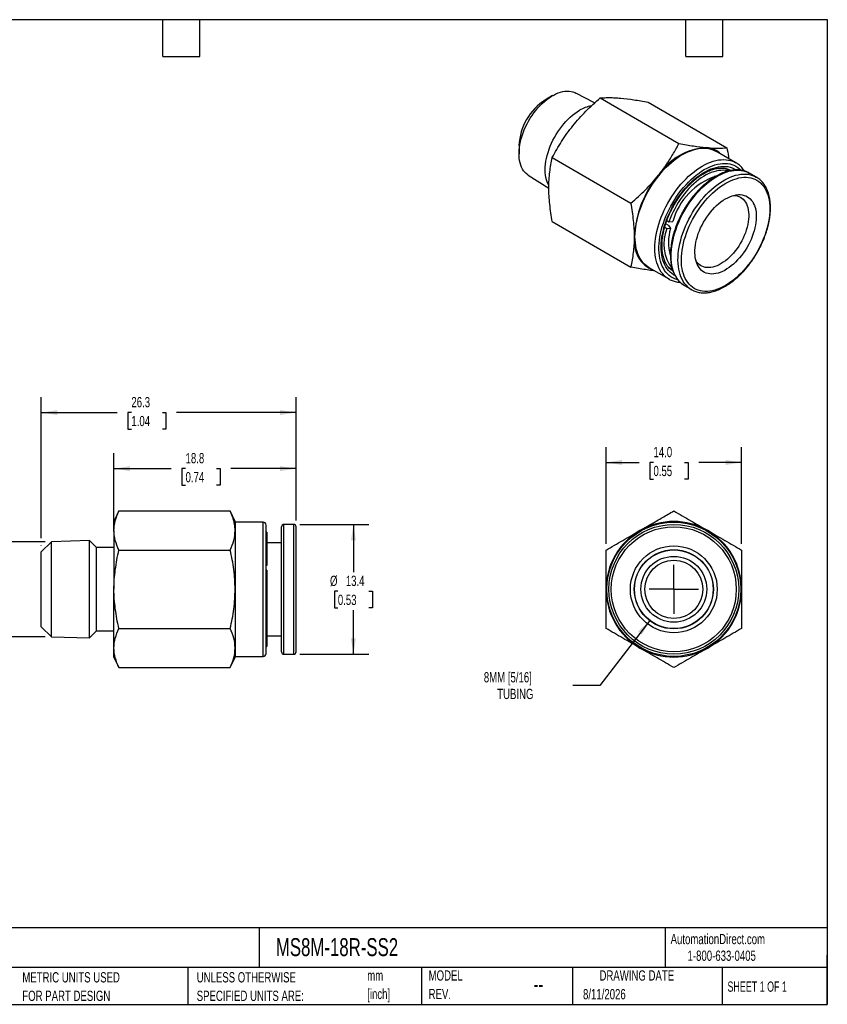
# Model space of a CAD drawing. Header units: millimetres. Extents: x 3 to 137, y 3 to 105.
# Tile 2 of 2: x 53 to 137, y 3 to 105. Entities that reach past the tile are written whole.
import ezdxf

# ---------------------------------------------------------------- set-up
doc = ezdxf.new("R2010")
doc.units = ezdxf.units.MM
doc.header["$LTSCALE"] = 0.5
doc.linetypes.add('SLD-Center', pattern=[19.05, 15.24, -1.27, 1.27, -1.27])
doc.linetypes.add('SLD-Solid', pattern=[0])
doc.layers.add('CENTER', color=40, linetype='SLD-Center')
doc.layers.add('DIMENSIONS', color=140, linetype='SLD-Solid', lineweight=25)
doc.layers.add('TEXT', color=140, linetype='SLD-Solid', lineweight=25)
doc.styles.add('SLDTEXTSTYLE0', font='TXT', dxfattribs={"width": 0.7})
doc.styles.add('SLDTEXTSTYLE1', font='TXT', dxfattribs={"width": 0.65})
doc.dimstyles.new('SLDDIMSTYLE0', dxfattribs={"dimtxt": 1.079004, "dimasz": 1.651, "dimexe": 0, "dimexo": 0.0625, "dimgap": 0.269751, "dimtad": 0, "dimtih": 1, "dimtoh": 1, "dimdec": 1, "dimrnd": 1e-09, "dimzin": 12, "dimdsep": 46, "dimtxsty": 'SLDTEXTSTYLE0', "dimsah": 1, "dimcen": 0.09, "dimadec": 0, "dimazin": 3, "dimtfac": 1, "dimtdec": 1, "dimtofl": 0, "dimtmove": 0, "dimatfit": 3, "dimfxl": 0, "dimfrac": 2, "dimtolj": 1, "dimtzin": 12, "dimarcsym": 0})
doc.dimstyles.new('SLDDIMSTYLE1', dxfattribs={"dimtxt": 1.079004, "dimasz": 1.651, "dimexe": 0, "dimexo": 0.0625, "dimgap": 0.269751, "dimtad": 0, "dimtih": 1, "dimtoh": 1, "dimdec": 1, "dimrnd": 1e-09, "dimzin": 4, "dimdsep": 46, "dimtxsty": 'SLDTEXTSTYLE0', "dimsah": 1, "dimcen": 0.09, "dimadec": 0, "dimazin": 1, "dimtfac": 1, "dimtdec": 1, "dimtofl": 0, "dimtmove": 0, "dimatfit": 3, "dimfxl": 0, "dimfrac": 2, "dimtolj": 1, "dimtzin": 12, "dimarcsym": 0})
doc.dimstyles.new('SLDDIMSTYLE2', dxfattribs={"dimtxt": 1.079004, "dimasz": 1.651, "dimexe": 0, "dimexo": 0.0625, "dimgap": 0.269751, "dimtad": 0, "dimtih": 1, "dimtoh": 1, "dimdec": 1, "dimrnd": 1e-09, "dimzin": 12, "dimdsep": 46, "dimtxsty": 'SLDTEXTSTYLE0', "dimsah": 1, "dimcen": 0, "dimadec": 0, "dimazin": 3, "dimtfac": 1, "dimtdec": 1, "dimtofl": 0, "dimtmove": 0, "dimatfit": 3, "dimfxl": 0, "dimfrac": 2, "dimtolj": 1, "dimtzin": 12, "dimarcsym": 0})

# ---------------------------------------------------------------- blocks, each defined once
blk = doc.blocks.new('SW_NOTE_0')
at = {"layer": 'TEXT', "color": 0, "char_height": 1.058, "attachment_point": 1, "style": 'SLDTEXTSTYLE0'}
for s, insert in [('mm', (0, 1.36)), ('[inch]', (0, -0.55))]:
    blk.add_mtext(s, dxfattribs=dict(at, insert=insert))
blk = doc.blocks.new('SW_NOTE_0_1')
at = {"layer": 'TEXT', "color": 0, "char_height": 1.0583, "attachment_point": 1, "style": 'SLDTEXTSTYLE0'}
for s, insert in [('UNLESS OTHERWISE', (0, 1.36)), ('SPECIFIED UNITS ARE:', (0, -0.55))]:
    blk.add_mtext(s, dxfattribs=dict(at, insert=insert))
blk = doc.blocks.new('SW_NOTE_0_5')
at = {"layer": 'TEXT', "color": 0, "char_height": 1.0583, "attachment_point": 1, "style": 'SLDTEXTSTYLE0'}
for s, insert in [('METRIC UNITS USED', (0, 1.36)), ('FOR PART DESIGN', (0, -0.55))]:
    blk.add_mtext(s, dxfattribs=dict(at, insert=insert))
blk = doc.blocks.new('SW_NOTE_0_6')
at = {"layer": 'TEXT', "color": 0, "char_height": 1.058, "attachment_point": 1, "style": 'SLDTEXTSTYLE0'}
for s, insert in [('MODEL', (0, 1.36)), ('REV.', (0, -0.55))]:
    blk.add_mtext(s, dxfattribs=dict(at, insert=insert))
blk = doc.blocks.new('_D')
at = {"layer": 'DIMENSIONS'}
for p, q in [((55.79, 50.89), (48.81, 50.89)), ((50.39, 50.89), (50.39, 47.51)), ((50.39, 41.11), (50.39, 44.08)), ((55.79, 41.11), (48.81, 41.11))]:
    blk.add_line(p, q, dxfattribs=at)
for points in [[(50.39, 50.89), (50.14, 49.24), (50.65, 49.24)], [(50.39, 41.11), (50.65, 42.76), (50.14, 42.76)]]:
    blk.add_solid(points, dxfattribs=at)
at = {"layer": 'DIMENSIONS', "char_height": 1.058, "attachment_point": 1, "style": 'SLDTEXTSTYLE0'}
for s, insert in [('R1/8', (48.68, 47.16)), ('THREAD', (47.46, 45.44))]:
    blk.add_mtext(s, dxfattribs=dict(at, insert=insert))
blk = doc.blocks.new('_D_1')
at = {"layer": 'DIMENSIONS'}
for p, q in [((62.89, 52.7), (62.89, 60.04)), ((81.69, 53.09), (81.69, 60.04)), ((62.89, 58.45), (68.81, 58.45)), ((70.28, 58.45), (69.91, 58.45)), ((69.91, 58.45), (69.91, 56.74)), ((73.48, 58.45), (73.84, 58.45)), ((73.84, 58.45), (73.84, 56.74)), ((81.69, 58.45), (74.94, 58.45)), ((69.91, 56.74), (70.28, 56.74)), ((73.84, 56.74), (73.48, 56.74))]:
    blk.add_line(p, q, dxfattribs=at)
for points in [[(62.89, 58.45), (64.54, 58.2), (64.54, 58.7)], [(81.69, 58.45), (80.04, 58.7), (80.04, 58.2)]]:
    blk.add_solid(points, dxfattribs=at)
at = {"layer": 'DIMENSIONS', "char_height": 1.058, "attachment_point": 1, "style": 'SLDTEXTSTYLE0'}
for s, insert in [('18.8', (70.28, 60.06)), ('0.74', (70.28, 58.1))]:
    blk.add_mtext(s, dxfattribs=dict(at, insert=insert))
blk = doc.blocks.new('_D_2')
at = {"layer": 'DIMENSIONS'}
for p, q in [((55.39, 51.27), (55.39, 65.82)), ((81.69, 53.09), (81.69, 65.82)), ((55.39, 64.24), (63.22, 64.24)), ((64.69, 64.24), (64.32, 64.24)), ((64.32, 64.24), (64.32, 62.52)), ((67.89, 64.24), (68.26, 64.24)), ((68.26, 64.24), (68.26, 62.52)), ((81.69, 64.24), (69.36, 64.24)), ((64.32, 62.52), (64.69, 62.52)), ((68.26, 62.52), (67.89, 62.52)), ((55.39, 50.5), (55.39, 50.51))]:
    blk.add_line(p, q, dxfattribs=at)
for points in [[(55.39, 64.24), (57.04, 63.98), (57.04, 64.49)], [(81.69, 64.24), (80.04, 64.49), (80.04, 63.98)]]:
    blk.add_solid(points, dxfattribs=at)
at = {"layer": 'DIMENSIONS', "char_height": 1.058, "attachment_point": 1, "style": 'SLDTEXTSTYLE0'}
for s, insert in [('26.3', (64.69, 65.84)), ('1.04', (64.69, 63.89))]:
    blk.add_mtext(s, dxfattribs=dict(at, insert=insert))
blk = doc.blocks.new('_D_3')
at = {"layer": 'DIMENSIONS'}
for p, q in [((82.08, 52.7), (89.19, 52.7)), ((87.61, 52.7), (87.61, 47.75)), ((86, 45.79), (85.64, 45.79)), ((85.64, 45.79), (85.64, 44.08)), ((89.21, 45.79), (89.57, 45.79)), ((89.57, 45.79), (89.57, 44.08)), ((85.64, 44.08), (86, 44.08)), ((87.61, 39.3), (87.61, 43.84)), ((89.57, 44.08), (89.21, 44.08)), ((82.08, 39.3), (89.19, 39.3))]:
    blk.add_line(p, q, dxfattribs=at)
for points in [[(87.61, 52.7), (87.35, 51.05), (87.86, 51.05)], [(87.61, 39.3), (87.86, 40.95), (87.35, 40.95)]]:
    blk.add_solid(points, dxfattribs=at)
at = {"layer": 'DIMENSIONS', "char_height": 1.058, "attachment_point": 1, "style": 'SLDTEXTSTYLE0'}
for s, insert in [('%%c', (85.19, 47.4)), ('13.4', (86.82, 47.4)), ('0.53', (86, 45.44))]:
    blk.add_mtext(s, dxfattribs=dict(at, insert=insert))
blk = doc.blocks.new('_D_4')
at = {"layer": 'DIMENSIONS'}
for p, q in [((113.68, 50.68), (113.68, 60.67)), ((127.68, 50.68), (127.68, 60.67)), ((113.68, 59.09), (117.12, 59.09)), ((118.58, 59.09), (118.22, 59.09)), ((118.22, 59.09), (118.22, 57.37)), ((121.79, 59.09), (122.15, 59.09)), ((122.15, 59.09), (122.15, 57.37)), ((127.68, 59.09), (123.25, 59.09)), ((118.22, 57.37), (118.58, 57.37)), ((122.15, 57.37), (121.79, 57.37))]:
    blk.add_line(p, q, dxfattribs=at)
for points in [[(113.68, 59.09), (115.33, 58.83), (115.33, 59.34)], [(127.68, 59.09), (126.03, 59.34), (126.03, 58.83)]]:
    blk.add_solid(points, dxfattribs=at)
at = {"layer": 'DIMENSIONS', "char_height": 1.058, "attachment_point": 1, "style": 'SLDTEXTSTYLE0'}
for s, insert in [('14.0', (118.58, 60.69)), ('0.55', (118.58, 58.74))]:
    blk.add_mtext(s, dxfattribs=dict(at, insert=insert))
blk = doc.blocks.new('_D_5')
at = {"layer": 'DIMENSIONS'}
for p, q in [((118.2, 42.78), (113.03, 36.08)), ((113.03, 36.08), (110.25, 36.08))]:
    blk.add_line(p, q, dxfattribs=at)
blk.add_solid([(118.2, 42.78), (116.99, 41.63), (117.39, 41.32)], dxfattribs=at)
at = {"layer": 'DIMENSIONS', "char_height": 1.058, "attachment_point": 1, "style": 'SLDTEXTSTYLE0'}
for s, insert in [('8MM [5/16]', (101.07, 37.45)), ('TUBING', (102.45, 35.73))]:
    blk.add_mtext(s, dxfattribs=dict(at, insert=insert))
blk = doc.blocks.new('SW_CENTERMARKSYMBOL_0')
at = {"layer": 'CENTER', "color": 0}
for q in [(0, 2.54), (-2.54, 0), (0, -2.54), (2.54, 0)]:
    blk.add_line((0, 0), q, dxfattribs=at)

msp = doc.modelspace()

# ---------------------------------------------------------------- linework, layer by layer
for p, q in [((108.16, 96.94), (107.43, 96.51)), ((112.5, 96.18), (110.55, 97.21)), ((113.09, 96.7), (121.21, 92.01)), ((118.04, 96.25), (126.16, 91.56)), ((104.7, 91.79), (104.7, 90.94)), ((108.14, 90.54), (116.26, 85.85)), ((127.08, 90.01), (125.03, 91.2)), ((126.44, 89.19), (126.02, 89.43)), ((105.66, 88.74), (107.78, 87.4)), ((124.96, 88.59), (124.86, 88.6)), ((128.47, 88.95), (128.49, 88.94)), ((129.2, 88.53), (128.49, 88.94)), ((129.18, 88.54), (129.2, 88.53)), ((108.14, 83.94), (116.26, 79.25)), ((119.95, 83.2), (119.74, 83.33)), ((120.08, 83.58), (119.85, 83.72)), ((119.97, 84.05), (120.18, 83.93)), ((120.18, 83.93), (120.57, 83.96)), ((120.34, 83.23), (119.95, 83.2)), ((120.27, 80.65), (120.33, 80.56)), ((118.11, 79.2), (120.16, 78.02)), ((120.13, 79.23), (120.55, 78.99)), ((120.16, 78.02), (120.13, 78.03)), ((121.79, 77.34), (121.77, 77.34)), ((121.79, 77.34), (122.5, 76.93)), ((122.5, 76.93), (122.48, 76.94)), ((63.4, 54.09), (62.89, 53)), ((63.4, 54.08), (74.89, 54.08)), ((75.39, 53), (74.89, 54.09)), ((62.89, 52.06), (62.89, 53)), ((75.39, 53), (75.39, 52.06)), ((78.29, 52.93), (75.39, 52.93)), ((78.29, 39.08), (78.29, 52.93)), ((62.89, 52.06), (62.89, 46)), ((75.39, 52.06), (75.39, 46)), ((78.59, 39.38), (78.59, 52.63)), ((78.66, 51.89), (78.59, 51.89)), ((78.66, 51.89), (78.66, 48.7)), ((80.19, 42.35), (80.19, 52.45)), ((81.44, 52.7), (80.44, 52.7)), ((80.44, 42.21), (80.44, 52.7)), ((81.44, 42.21), (81.44, 52.7)), ((81.69, 42.35), (81.69, 52.45)), ((56.43, 50.89), (55.39, 49.86)), ((60.38, 51.02), (56.43, 50.89)), ((56.43, 41.11), (56.43, 50.89)), ((61.09, 50.3), (60.38, 51.02)), ((60.38, 40.98), (60.38, 51.02)), ((55.39, 42.14), (55.39, 49.86)), ((62.89, 50.3), (61.09, 50.3)), ((61.09, 41.7), (61.09, 50.3)), ((63.4, 50.04), (74.89, 50.04)), ((80.19, 50.79), (78.66, 50.79)), ((78.59, 48.7), (78.66, 48.7)), ((78.66, 48.46), (78.59, 48.44)), ((78.66, 47.97), (78.59, 47.97)), ((78.66, 48.7), (78.66, 48.46)), ((78.66, 47.97), (78.66, 40.11)), ((62.89, 39.94), (62.89, 46)), ((75.39, 46), (75.39, 39.94)), ((55.39, 42.14), (56.43, 41.11)), ((60.38, 40.98), (61.09, 41.7)), ((61.09, 41.7), (62.89, 41.7)), ((63.4, 41.96), (74.89, 41.96)), ((80.19, 39.55), (80.19, 42.35)), ((80.44, 39.3), (80.44, 42.21)), ((81.44, 39.3), (81.44, 42.21)), ((81.69, 39.55), (81.69, 42.35)), ((56.43, 41.11), (60.38, 40.98)), ((78.66, 41.21), (80.19, 41.21)), ((62.89, 39), (62.89, 39.94)), ((75.39, 39.94), (75.39, 39)), ((78.59, 40.11), (78.66, 40.11)), ((62.89, 39), (63.4, 37.92)), ((74.89, 37.92), (75.39, 39)), ((75.39, 39.08), (78.29, 39.08)), ((80.44, 39.3), (81.44, 39.3)), ((63.4, 37.92), (74.89, 37.92))]:
    msp.add_line(p, q)
at = {"flags": 128}
for points in [[(105.66, 88.74), (105.61, 88.77), (105.45, 88.89), (105.31, 89.03), (105.18, 89.19), (105.07, 89.36), (104.97, 89.56), (104.88, 89.76), (104.81, 89.99), (104.76, 90.23), (104.72, 90.48), (104.7, 90.74), (104.7, 91.01), (104.71, 91.3), (104.74, 91.59), (104.78, 91.88), (104.85, 92.19), (104.92, 92.49), (105.01, 92.8), (105.12, 93.11), (105.24, 93.41), (105.38, 93.72), (105.53, 94.02), (105.69, 94.32), (105.86, 94.61), (106.05, 94.89), (106.24, 95.16), (106.44, 95.42), (106.66, 95.67), (106.87, 95.91), (107.1, 96.13), (107.33, 96.34), (107.56, 96.53), (107.8, 96.71), (108.04, 96.87), (108.28, 97), (108.51, 97.12), (108.75, 97.22), (108.98, 97.3), (109.21, 97.36), (109.44, 97.39), (109.66, 97.41), (109.87, 97.4), (110.07, 97.37), (110.27, 97.33), (110.45, 97.26), (110.55, 97.21)], [(107.78, 87.66), (107.7, 87.82), (107.61, 88.03), (107.53, 88.25), (107.48, 88.49), (107.44, 88.74), (107.41, 89.01), (107.4, 89.28), (107.41, 89.57), (107.44, 89.86), (107.48, 90.16), (107.53, 90.46), (107.61, 90.77), (107.7, 91.08), (107.8, 91.4), (107.92, 91.71), (108.05, 92.02), (108.2, 92.33), (108.36, 92.63), (108.53, 92.93), (108.71, 93.21), (108.9, 93.49), (109.11, 93.76), (109.32, 94.02), (109.54, 94.27), (109.76, 94.5), (109.99, 94.72), (110.23, 94.92), (110.47, 95.11), (110.71, 95.28), (110.95, 95.43)], [(118.11, 79.2), (118.01, 79.26), (117.82, 79.4), (117.64, 79.56), (117.48, 79.73), (117.33, 79.92), (117.19, 80.14), (117.07, 80.36), (116.97, 80.61), (116.88, 80.87), (116.8, 81.14), (116.75, 81.43), (116.71, 81.74), (116.68, 82.05), (116.67, 82.37), (116.68, 82.71), (116.71, 83.05), (116.75, 83.4), (116.8, 83.75), (116.88, 84.11), (116.97, 84.48), (117.07, 84.84), (117.19, 85.21), (117.33, 85.58), (117.48, 85.94), (117.64, 86.31), (117.82, 86.67), (118.01, 87.02), (118.21, 87.37), (118.42, 87.71), (118.64, 88.05), (118.88, 88.37), (119.12, 88.68), (119.37, 88.98), (119.63, 89.27), (119.89, 89.55), (120.16, 89.81), (120.44, 90.05), (120.72, 90.28), (121, 90.49), (121.28, 90.68), (121.57, 90.85), (121.85, 91.01), (122.14, 91.14), (122.42, 91.26), (122.7, 91.35), (122.97, 91.43), (123.24, 91.48), (123.51, 91.51), (123.77, 91.52), (124.02, 91.51), (124.26, 91.48), (124.49, 91.42), (124.72, 91.35), (124.93, 91.25), (125.03, 91.2)], [(120.13, 78.03), (120.06, 78.08), (119.87, 78.22), (119.69, 78.37), (119.53, 78.55), (119.38, 78.74), (119.24, 78.95), (119.12, 79.18), (119.02, 79.43), (118.93, 79.69), (118.85, 79.96), (118.8, 80.25), (118.76, 80.55), (118.73, 80.86), (118.72, 81.19), (118.73, 81.52), (118.76, 81.86), (118.8, 82.21), (118.85, 82.57), (118.93, 82.93), (119.02, 83.29), (119.12, 83.66), (119.24, 84.03), (119.38, 84.39), (119.53, 84.76), (119.69, 85.12), (119.87, 85.48), (120.06, 85.84), (120.26, 86.19), (120.47, 86.53), (120.7, 86.86), (120.93, 87.19), (121.17, 87.5), (121.42, 87.8), (121.68, 88.09), (121.94, 88.36), (122.21, 88.62), (122.49, 88.87), (122.77, 89.09), (123.05, 89.3), (123.33, 89.5), (123.62, 89.67), (123.9, 89.82), (124.19, 89.96), (124.47, 90.07), (124.75, 90.17), (125.02, 90.24), (125.29, 90.3), (125.56, 90.33), (125.82, 90.34), (126.07, 90.33), (126.31, 90.29), (126.54, 90.24), (126.77, 90.16), (126.98, 90.07), (127.08, 90.01)], [(121.1, 77.92), (120.99, 77.95), (120.77, 78.03), (120.57, 78.13), (120.38, 78.25), (120.19, 78.38), (120.03, 78.54), (119.87, 78.72), (119.73, 78.91), (119.6, 79.12), (119.49, 79.35), (119.39, 79.6), (119.31, 79.86), (119.25, 80.13), (119.2, 80.42), (119.17, 80.72), (119.15, 81.03), (119.15, 81.35), (119.17, 81.68), (119.2, 82.02), (119.25, 82.36), (119.31, 82.71), (119.39, 83.06), (119.49, 83.42), (119.6, 83.78), (119.73, 84.14), (119.87, 84.49), (120.03, 84.85), (120.19, 85.2), (120.38, 85.55), (120.57, 85.89), (120.77, 86.23), (120.99, 86.55), (121.21, 86.87), (121.45, 87.18), (121.69, 87.47), (121.94, 87.75), (122.2, 88.02), (122.46, 88.28), (122.73, 88.52), (123, 88.74), (123.28, 88.94), (123.55, 89.13), (123.83, 89.3), (124.11, 89.45), (124.39, 89.58), (124.66, 89.7), (124.93, 89.79), (125.2, 89.86), (125.46, 89.91), (125.72, 89.93), (125.97, 89.94), (126.21, 89.93), (126.45, 89.89), (126.67, 89.83), (126.89, 89.76), (127.09, 89.66), (127.29, 89.54), (127.47, 89.4), (127.63, 89.25)], [(120.8, 78.37), (120.66, 78.45), (120.47, 78.57), (120.3, 78.72), (120.14, 78.88), (120, 79.06), (119.87, 79.26), (119.75, 79.48), (119.65, 79.71), (119.56, 79.96), (119.49, 80.22), (119.44, 80.5), (119.4, 80.79), (119.38, 81.09), (119.38, 81.4), (119.39, 81.72), (119.42, 82.05), (119.46, 82.38), (119.53, 82.73), (119.6, 83.07), (119.7, 83.42), (119.81, 83.77), (119.93, 84.12), (120.07, 84.47), (120.22, 84.82), (120.39, 85.16), (120.56, 85.5), (120.75, 85.84), (120.96, 86.16), (121.17, 86.48), (121.39, 86.79), (121.62, 87.09), (121.86, 87.37), (122.11, 87.64), (122.36, 87.9), (122.62, 88.15), (122.89, 88.38), (123.15, 88.59), (123.42, 88.78), (123.7, 88.96), (123.97, 89.11), (124.24, 89.25), (124.51, 89.37), (124.78, 89.47), (125.04, 89.54), (125.3, 89.6), (125.55, 89.63), (125.8, 89.64), (126.04, 89.64), (126.27, 89.61), (126.49, 89.55), (126.71, 89.48), (126.91, 89.39), (127.09, 89.28)], [(126.32, 89.17), (126.23, 89.19), (126.01, 89.23), (125.78, 89.24), (125.54, 89.23), (125.3, 89.21), (125.05, 89.16), (124.8, 89.09), (124.54, 89), (124.28, 88.89), (124.02, 88.75), (123.76, 88.6), (123.5, 88.44), (123.24, 88.25), (122.98, 88.05), (122.73, 87.83), (122.48, 87.59), (122.24, 87.34), (122, 87.08), (121.77, 86.8), (121.55, 86.51), (121.34, 86.21), (121.14, 85.9), (120.95, 85.59), (120.77, 85.26), (120.6, 84.94), (120.44, 84.6), (120.3, 84.27), (120.18, 83.93)], [(121.23, 77.79), (121.08, 77.97), (120.94, 78.18), (120.82, 78.4), (120.71, 78.63), (120.62, 78.89), (120.54, 79.15), (120.48, 79.44), (120.44, 79.73), (120.41, 80.04), (120.4, 80.36), (120.41, 80.68), (120.43, 81.02), (120.47, 81.36), (120.53, 81.71), (120.6, 82.07), (120.68, 82.43), (120.79, 82.79), (120.91, 83.15), (121.04, 83.51), (121.19, 83.87), (121.35, 84.23), (121.52, 84.59), (121.71, 84.94), (121.91, 85.28), (122.12, 85.62), (122.34, 85.94), (122.58, 86.26), (122.82, 86.57), (123.07, 86.86), (123.32, 87.14), (123.58, 87.41), (123.85, 87.66), (124.12, 87.9), (124.4, 88.11), (124.68, 88.32), (124.96, 88.5), (125.24, 88.67), (125.52, 88.81), (125.8, 88.94), (126.08, 89.04), (126.35, 89.13), (126.62, 89.19), (126.88, 89.23), (127.14, 89.25), (127.39, 89.25), (127.63, 89.23), (127.87, 89.19), (128.09, 89.12), (128.31, 89.03), (128.47, 88.95)], [(121.94, 77.38), (121.79, 77.56), (121.65, 77.77), (121.53, 77.99), (121.42, 78.23), (121.33, 78.48), (121.25, 78.75), (121.19, 79.03), (121.15, 79.32), (121.12, 79.63), (121.11, 79.95), (121.12, 80.28), (121.14, 80.61), (121.18, 80.96), (121.23, 81.31), (121.3, 81.66), (121.39, 82.02), (121.49, 82.38), (121.61, 82.74), (121.75, 83.1), (121.89, 83.47), (122.06, 83.82), (122.23, 84.18), (122.42, 84.53), (122.62, 84.87), (122.83, 85.21), (123.05, 85.53), (123.28, 85.85), (123.52, 86.16), (123.77, 86.45), (124.03, 86.73), (124.29, 87), (124.56, 87.25), (124.83, 87.49), (125.11, 87.71), (125.39, 87.91), (125.67, 88.09), (125.95, 88.26), (126.23, 88.4), (126.51, 88.53), (126.78, 88.63), (127.06, 88.72), (127.33, 88.78), (127.59, 88.82), (127.85, 88.84), (128.1, 88.84), (128.34, 88.82), (128.58, 88.78), (128.8, 88.71), (129.01, 88.63), (129.18, 88.54)], [(122.26, 77.48), (122.11, 77.66), (121.98, 77.86), (121.86, 78.08), (121.75, 78.31), (121.67, 78.56), (121.59, 78.82), (121.54, 79.1), (121.49, 79.39), (121.47, 79.7), (121.46, 80.01), (121.47, 80.33), (121.5, 80.66), (121.54, 81), (121.6, 81.35), (121.67, 81.7), (121.76, 82.05), (121.87, 82.4), (121.99, 82.76), (122.13, 83.12), (122.28, 83.47), (122.44, 83.82), (122.62, 84.17), (122.81, 84.51), (123.01, 84.84), (123.22, 85.16), (123.44, 85.48), (123.68, 85.79), (123.92, 86.08), (124.16, 86.36), (124.42, 86.63), (124.68, 86.88), (124.94, 87.12), (125.21, 87.34), (125.49, 87.55), (125.76, 87.73), (126.04, 87.9), (126.31, 88.05), (126.59, 88.18), (126.86, 88.29), (127.13, 88.37), (127.39, 88.44), (127.65, 88.49), (127.91, 88.51), (128.15, 88.51), (128.39, 88.5), (128.63, 88.46), (128.85, 88.39), (129.06, 88.31), (129.26, 88.21), (129.45, 88.08), (129.62, 87.94), (129.78, 87.78), (129.93, 87.6), (130.07, 87.4), (130.19, 87.18), (130.29, 86.95), (130.38, 86.7), (130.45, 86.43), (130.51, 86.15), (130.55, 85.86), (130.58, 85.56), (130.58, 85.25), (130.58, 84.92), (130.55, 84.59), (130.51, 84.25), (130.45, 83.91), (130.37, 83.56), (130.28, 83.2), (130.18, 82.85), (130.06, 82.49), (129.92, 82.14), (129.77, 81.79), (129.61, 81.44), (129.43, 81.09), (129.24, 80.75), (129.04, 80.42), (128.83, 80.09), (128.6, 79.77), (128.37, 79.47), (128.13, 79.17), (127.88, 78.89), (127.63, 78.62), (127.37, 78.37), (127.1, 78.13), (126.83, 77.91), (126.56, 77.71), (126.29, 77.52), (126.01, 77.35), (125.74, 77.2), (125.46, 77.08), (125.19, 76.97), (124.92, 76.88), (124.65, 76.81), (124.39, 76.77), (124.14, 76.74), (123.89, 76.74), (123.65, 76.76), (123.42, 76.8), (123.2, 76.86), (122.99, 76.94), (122.79, 77.05), (122.6, 77.17), (122.43, 77.31), (122.26, 77.48)], [(126.2, 89.4), (126.33, 89.27), (126.36, 89.24)], [(123.41, 79.05), (123.29, 79.2), (123.18, 79.37), (123.08, 79.56), (123.01, 79.76), (122.94, 79.98), (122.9, 80.21), (122.87, 80.46), (122.85, 80.71), (122.86, 80.98), (122.88, 81.25), (122.91, 81.53), (122.96, 81.82), (123.03, 82.11), (123.12, 82.41), (123.21, 82.7), (123.33, 83), (123.45, 83.29), (123.6, 83.58), (123.75, 83.87), (123.91, 84.14), (124.09, 84.41), (124.28, 84.68), (124.47, 84.93), (124.68, 85.16), (124.89, 85.39), (125.1, 85.6), (125.32, 85.8), (125.55, 85.97), (125.78, 86.14), (126.01, 86.28), (126.24, 86.4), (126.46, 86.51), (126.69, 86.59), (126.91, 86.65), (127.13, 86.7), (127.34, 86.72), (127.54, 86.72), (127.74, 86.7), (127.93, 86.65), (128.11, 86.59), (128.27, 86.51), (128.43, 86.4), (128.57, 86.28), (128.7, 86.13), (128.82, 85.97), (128.92, 85.79), (129, 85.6), (129.07, 85.39), (129.13, 85.16), (129.17, 84.92), (129.19, 84.67), (129.19, 84.41), (129.18, 84.14), (129.16, 83.86), (129.11, 83.58), (129.05, 83.29), (128.98, 82.99), (128.88, 82.7), (128.78, 82.4), (128.66, 82.11), (128.52, 81.82), (128.38, 81.53), (128.22, 81.25), (128.05, 80.97), (127.86, 80.71), (127.67, 80.45), (127.47, 80.21), (127.27, 79.98), (127.05, 79.76), (126.83, 79.55), (126.61, 79.37), (126.38, 79.2), (126.16, 79.05), (125.93, 78.91), (125.7, 78.8), (125.47, 78.7), (125.25, 78.63), (125.03, 78.58), (124.81, 78.54), (124.6, 78.53), (124.4, 78.54), (124.21, 78.58), (124.03, 78.63), (123.86, 78.7), (123.69, 78.8), (123.55, 78.91), (123.41, 79.05)], [(126.84, 86.64), (126.85, 86.64), (127.04, 86.62), (127.23, 86.59), (127.4, 86.53), (127.56, 86.45), (127.71, 86.35), (127.84, 86.24), (127.97, 86.1), (128.08, 85.95), (128.17, 85.77), (128.25, 85.58), (128.32, 85.38), (128.36, 85.16), (128.4, 84.93), (128.41, 84.69), (128.41, 84.44), (128.39, 84.18), (128.36, 83.91), (128.31, 83.63), (128.24, 83.35), (128.16, 83.07), (128.07, 82.79), (127.95, 82.51), (127.83, 82.23), (127.69, 81.96), (127.54, 81.69), (127.38, 81.42), (127.21, 81.17), (127.02, 80.93), (126.83, 80.69), (126.63, 80.47), (126.43, 80.27), (126.22, 80.08), (126.01, 79.9), (125.79, 79.75), (125.57, 79.61), (125.35, 79.49), (125.14, 79.39), (124.92, 79.31), (124.71, 79.25), (124.5, 79.21), (124.3, 79.19), (124.11, 79.19), (123.92, 79.22), (123.74, 79.27), (123.58, 79.33), (123.42, 79.42), (123.28, 79.53), (123.15, 79.66), (123.15, 79.66)], [(120.08, 83.58), (120.23, 83.39), (120.34, 83.23)], [(123.15, 79.66), (123.03, 79.8), (122.96, 79.91)], [(120.47, 79.03), (120.37, 79.06), (120.25, 79.09)]]:
    msp.add_lwpolyline(points, dxfattribs=at)
for radius in [6.92, 6.7, 6.45, 4.48, 4.08, 4.06, 3.4, 3]:
    msp.add_circle((120.68, 46), radius)
for centre, radius, start, end in [((110.6, 91.53), 5.91, 122.5175, 177.4879), ((112.76, 92.43), 3.5, 99.6722, 121.137), ((124.43, 85.2), 6.39, 93.4295, 146.5651), ((123.86, 89.18), 2.41, 45.7472, 85.6649), ((127.33, 81.85), 10.73, 140.1971, 177.3915), ((127.34, 81.97), 7.06, 109.0786, 163.573), ((119.78, 81.88), 3.2, 171.7543, 248.6294), ((123.99, 81.66), 4.33, 159.0749, 216.2993), ((125.09, 81.82), 4.96, 163.4287, 195.8241), ((122.94, 79.32), 2.29, 221.9122, 239.4736), ((123.65, 78.91), 2.29, 221.9122, 239.4736), ((78.29, 52.63), 0.3, 0, 90), ((120.68, 46), 7, 60, 120), ((80.44, 52.45), 0.25, 90, 180), ((81.44, 52.45), 0.25, 0, 90), ((120.68, 46), 7, 120, 180), ((120.68, 46), 7, 0, 60), ((120.68, 46), 7, 180, 240), ((120.68, 46), 7, 300, 0), ((120.68, 46), 7, 240, 300), ((78.29, 39.38), 0.3, 270, 0), ((80.44, 39.55), 0.25, 180, 270), ((81.44, 39.55), 0.25, 270, 0)]:
    msp.add_arc(centre, radius, start, end)
for points, knots in [([(110.26, 93.82), (110.67, 94.34), (111.12, 94.84), (112.07, 95.8), (112.57, 96.25), (113.09, 96.7)], [0, 0, 0, 0, 0.5, 0.5, 1, 1, 1, 1]), ([(113.09, 96.7), (113.16, 96.7), (113.32, 96.71), (113.56, 96.73), (113.8, 96.74), (114.06, 96.74), (114.32, 96.73), (114.61, 96.72), (114.9, 96.71), (115.1, 96.69), (115.2, 96.68)], [0, 0, 0, 0, 0.129169, 0.255361, 0.379256, 0.501633, 0.626734, 0.750818, 0.875637, 1, 1, 1, 1]), ([(115.2, 96.68), (115.62, 96.64), (116.07, 96.59), (117.02, 96.44), (117.52, 96.35), (118.04, 96.25)], [0, 0, 0, 0, 0.5, 0.5, 1, 1, 1, 1]), ([(108.14, 90.54), (108.43, 91.11), (108.75, 91.67), (109.45, 92.77), (109.84, 93.3), (110.26, 93.82)], [0, 0, 0, 0, 0.5, 0.5, 1, 1, 1, 1]), ([(119.09, 88.72), (119.17, 88.82), (119.34, 89.03), (119.57, 89.34), (119.8, 89.66), (120.02, 89.99), (120.28, 90.38), (120.58, 90.86), (120.9, 91.42), (121.11, 91.81), (121.21, 92.01)], [0, 0, 0, 0, 0.097762, 0.196405, 0.295997, 0.396606, 0.498296, 0.658744, 0.825917, 1, 1, 1, 1]), ([(121.21, 92.01), (121.73, 91.91), (122.23, 91.82), (123.18, 91.67), (123.62, 91.62), (124.04, 91.58)], [0, 0, 0, 0, 0.5, 0.5, 1, 1, 1, 1]), ([(124.04, 91.58), (124.46, 91.54), (124.84, 91.52), (125.54, 91.52), (125.86, 91.54), (126.16, 91.56)], [0, 0, 0, 0, 0.5, 0.5, 1, 1, 1, 1]), ([(126.16, 91.56), (126.22, 91.26), (126.28, 90.89), (126.33, 90.52), (126.34, 90.44)], [0, 0, 0, 0, 0.796878, 1, 1, 1, 1]), ([(107.78, 87.44), (107.78, 88), (107.81, 88.54), (107.94, 89.56), (108.03, 90.06), (108.14, 90.54)], [0, 0, 0, 0, 0.5, 0.5, 1, 1, 1, 1]), ([(120.6, 78.83), (120.59, 78.83), (120.53, 78.87), (120.42, 78.95), (120.27, 79.08), (120.13, 79.22), (120.01, 79.38), (119.89, 79.56), (119.79, 79.75), (119.71, 79.96), (119.63, 80.18), (119.57, 80.41), (119.52, 80.66), (119.49, 80.91), (119.47, 81.18), (119.46, 81.46), (119.47, 81.75), (119.49, 82.04), (119.53, 82.35), (119.58, 82.65), (119.64, 82.97), (119.72, 83.29), (119.81, 83.61), (119.92, 83.93), (120.04, 84.25), (120.17, 84.57), (120.31, 84.89), (120.47, 85.21), (120.64, 85.52), (120.81, 85.83), (121, 86.13), (121.2, 86.42), (121.4, 86.71), (121.61, 86.98), (121.83, 87.25), (122.06, 87.5), (122.29, 87.74), (122.53, 87.97), (122.76, 88.18), (123.01, 88.38), (123.25, 88.57), (123.5, 88.73), (123.74, 88.89), (123.98, 89.02), (124.23, 89.14), (124.47, 89.24), (124.7, 89.32), (124.93, 89.38), (125.16, 89.43), (125.38, 89.46), (125.59, 89.47), (125.8, 89.46), (126, 89.44), (126.19, 89.39), (126.37, 89.33), (126.51, 89.27), (126.58, 89.23), (126.6, 89.22)], [0, 0, 0, 0, 0.002027, 0.021694, 0.041336, 0.060855, 0.080196, 0.099344, 0.118314, 0.137137, 0.155847, 0.174477, 0.193053, 0.211596, 0.230124, 0.248647, 0.26717, 0.285701, 0.304242, 0.322796, 0.341364, 0.359945, 0.378538, 0.397143, 0.415758, 0.434382, 0.453013, 0.471649, 0.490289, 0.50893, 0.527572, 0.546212, 0.564847, 0.583477, 0.602098, 0.620711, 0.639313, 0.657901, 0.676476, 0.695036, 0.713579, 0.732107, 0.750618, 0.769117, 0.787605, 0.80609, 0.824576, 0.843076, 0.861605, 0.880185, 0.898843, 0.91761, 0.936522, 0.95561, 0.974893, 0.994363, 1, 1, 1, 1]), ([(127.97, 89.16), (127.95, 89.19), (127.9, 89.28), (127.78, 89.43), (127.62, 89.6), (127.45, 89.76), (127.27, 89.9), (127.14, 89.97), (127.08, 90.01)], [0, 0, 0, 0, 0.06455, 0.25727, 0.448815, 0.639243, 0.828723, 1, 1, 1, 1]), ([(116.26, 85.85), (116.78, 86.29), (117.28, 86.75), (118.23, 87.7), (118.67, 88.2), (119.09, 88.72)], [0, 0, 0, 0, 0.5, 0.5, 1, 1, 1, 1]), ([(128.47, 88.95), (128.47, 88.95), (128.41, 88.99), (128.27, 89.06), (128.06, 89.14), (127.84, 89.2), (127.61, 89.25), (127.38, 89.27), (127.14, 89.28), (126.89, 89.27), (126.63, 89.23), (126.38, 89.18), (126.11, 89.11), (125.85, 89.02), (125.58, 88.91), (125.31, 88.78), (125.04, 88.64), (124.77, 88.48), (124.51, 88.3), (124.24, 88.1), (123.98, 87.89), (123.72, 87.67), (123.47, 87.43), (123.22, 87.18), (122.98, 86.91), (122.74, 86.64), (122.51, 86.35), (122.29, 86.05), (122.08, 85.75), (121.88, 85.43), (121.69, 85.11), (121.51, 84.78), (121.34, 84.45), (121.18, 84.11), (121.03, 83.78), (120.9, 83.43), (120.78, 83.09), (120.67, 82.75), (120.58, 82.41), (120.5, 82.07), (120.44, 81.73), (120.39, 81.4), (120.35, 81.08), (120.33, 80.75), (120.33, 80.44), (120.34, 80.14), (120.36, 79.84), (120.4, 79.55), (120.46, 79.28), (120.53, 79.02), (120.62, 78.76), (120.72, 78.53), (120.84, 78.31), (120.97, 78.1), (121.09, 77.94), (121.17, 77.85), (121.19, 77.82)], [0, 0, 0, 0, 0.000642, 0.019087, 0.03753, 0.056, 0.074528, 0.093135, 0.111836, 0.130634, 0.149524, 0.168495, 0.187532, 0.20662, 0.225743, 0.244889, 0.264047, 0.283209, 0.302368, 0.321521, 0.340665, 0.359801, 0.378927, 0.398043, 0.417152, 0.436253, 0.455347, 0.474436, 0.493521, 0.512603, 0.531684, 0.550765, 0.569847, 0.588931, 0.608018, 0.62711, 0.646208, 0.665313, 0.684428, 0.703551, 0.722686, 0.741832, 0.76099, 0.78016, 0.79934, 0.818529, 0.837724, 0.856916, 0.876098, 0.895258, 0.914382, 0.933454, 0.952458, 0.971376, 0.990198, 1, 1, 1, 1]), ([(122.48, 76.94), (122.5, 76.93), (122.57, 76.88), (122.73, 76.81), (122.94, 76.73), (123.15, 76.66), (123.38, 76.62), (123.62, 76.59), (123.86, 76.59), (124.11, 76.6), (124.36, 76.64), (124.62, 76.69), (124.88, 76.76), (125.15, 76.85), (125.42, 76.96), (125.68, 77.09), (125.95, 77.23), (126.22, 77.4), (126.49, 77.58), (126.76, 77.77), (127.02, 77.98), (127.28, 78.21), (127.53, 78.45), (127.78, 78.7), (128.02, 78.97), (128.25, 79.24), (128.48, 79.53), (128.7, 79.83), (128.91, 80.13), (129.11, 80.45), (129.31, 80.77), (129.49, 81.1), (129.66, 81.43), (129.81, 81.76), (129.96, 82.1), (130.09, 82.45), (130.21, 82.79), (130.32, 83.13), (130.41, 83.47), (130.49, 83.81), (130.55, 84.15), (130.6, 84.48), (130.64, 84.8), (130.66, 85.12), (130.66, 85.44), (130.65, 85.74), (130.62, 86.04), (130.58, 86.32), (130.52, 86.6), (130.45, 86.86), (130.36, 87.11), (130.26, 87.35), (130.14, 87.57), (130.01, 87.77), (129.87, 87.96), (129.71, 88.14), (129.55, 88.29), (129.37, 88.43), (129.24, 88.5), (129.18, 88.54)], [0, 0, 0, 0, 0.004073, 0.02135, 0.038625, 0.055927, 0.073283, 0.090715, 0.108235, 0.125846, 0.143542, 0.161314, 0.179148, 0.197028, 0.214941, 0.232875, 0.25082, 0.268768, 0.286714, 0.304653, 0.322585, 0.340508, 0.358422, 0.376328, 0.394226, 0.412117, 0.430002, 0.447882, 0.465758, 0.483632, 0.501504, 0.519377, 0.53725, 0.555125, 0.573004, 0.590887, 0.608776, 0.626671, 0.644575, 0.662488, 0.680411, 0.698345, 0.716291, 0.734247, 0.752213, 0.770187, 0.788165, 0.806142, 0.824109, 0.842054, 0.859966, 0.877828, 0.895626, 0.913343, 0.930969, 0.9485, 0.965938, 0.983298, 1, 1, 1, 1]), ([(108.14, 83.94), (108.03, 84.54), (107.94, 85.14), (107.81, 86.31), (107.78, 86.89), (107.78, 87.44)], [0, 0, 0, 0, 0.5, 0.5, 1, 1, 1, 1]), ([(116.62, 82.34), (116.62, 82.9), (116.59, 83.47), (116.46, 84.64), (116.37, 85.24), (116.26, 85.85)], [0, 0, 0, 0, 0.5, 0.5, 1, 1, 1, 1]), ([(116.26, 79.25), (116.37, 79.73), (116.46, 80.22), (116.59, 81.25), (116.62, 81.78), (116.62, 82.34)], [0, 0, 0, 0, 0.5, 0.5, 1, 1, 1, 1]), ([(118.69, 78.86), (118.61, 78.87), (118.32, 78.9), (117.76, 78.98), (117.03, 79.1), (116.52, 79.2), (116.26, 79.25)], [0, 0, 0, 0, 0.110521, 0.404211, 0.702082, 1, 1, 1, 1]), ([(120.13, 78.04), (120.15, 78.02), (120.23, 77.97), (120.39, 77.9), (120.6, 77.81), (120.83, 77.75), (121.06, 77.7), (121.23, 77.68), (121.32, 77.67), (121.34, 77.67)], [0, 0, 0, 0, 0.051689, 0.234479, 0.417252, 0.600324, 0.78402, 0.968586, 1, 1, 1, 1]), ([(121.19, 77.82), (121.22, 77.79), (121.3, 77.7), (121.45, 77.57), (121.61, 77.44), (121.73, 77.38), (121.77, 77.35)], [0, 0, 0, 0, 0.166512, 0.468935, 0.770309, 1, 1, 1, 1]), ([(62.89, 52.06), (62.89, 52.41), (62.94, 52.74), (63.12, 53.42), (63.24, 53.75), (63.4, 54.08)], [0, 0, 0, 0, 0.5, 0.5, 1, 1, 1, 1]), ([(75.39, 52.06), (75.39, 52.13), (75.39, 52.26), (75.37, 52.47), (75.35, 52.67), (75.31, 52.87), (75.25, 53.12), (75.16, 53.41), (75.04, 53.74), (74.94, 53.97), (74.89, 54.08)], [0, 0, 0, 0, 0.097762, 0.196405, 0.295997, 0.396606, 0.498296, 0.658744, 0.825917, 1, 1, 1, 1]), ([(117.18, 52.06), (117.3, 52.13), (117.53, 52.26), (117.88, 52.47), (118.23, 52.67), (118.58, 52.87), (119.01, 53.12), (119.51, 53.41), (120.09, 53.74), (120.48, 53.97), (120.68, 54.08)], [0, 0, 0, 0, 0.097762, 0.196405, 0.295997, 0.396606, 0.498296, 0.658744, 0.825917, 1, 1, 1, 1]), ([(120.68, 54.08), (121.26, 53.75), (121.84, 53.42), (123, 52.74), (123.59, 52.41), (124.18, 52.06)], [0, 0, 0, 0, 0.5, 0.5, 1, 1, 1, 1]), ([(63.4, 50.04), (63.24, 50.38), (63.12, 50.71), (62.94, 51.38), (62.89, 51.72), (62.89, 52.06)], [0, 0, 0, 0, 0.5, 0.5, 1, 1, 1, 1]), ([(74.89, 50.04), (75.04, 50.38), (75.17, 50.71), (75.35, 51.38), (75.39, 51.72), (75.39, 52.06)], [0, 0, 0, 0, 0.5, 0.5, 1, 1, 1, 1]), ([(113.68, 50.04), (114.26, 50.38), (114.84, 50.71), (116, 51.38), (116.59, 51.72), (117.18, 52.06)], [0, 0, 0, 0, 0.5, 0.5, 1, 1, 1, 1]), ([(124.18, 52.06), (124.77, 51.72), (125.36, 51.38), (126.53, 50.71), (127.11, 50.38), (127.68, 50.04)], [0, 0, 0, 0, 0.5, 0.5, 1, 1, 1, 1]), ([(62.89, 46), (62.89, 46.69), (62.94, 47.36), (63.12, 48.71), (63.24, 49.38), (63.4, 50.04)], [0, 0, 0, 0, 0.5, 0.5, 1, 1, 1, 1]), ([(75.39, 46), (75.39, 46.69), (75.35, 47.36), (75.17, 48.71), (75.04, 49.38), (74.89, 50.04)], [0, 0, 0, 0, 0.5, 0.5, 1, 1, 1, 1]), ([(113.68, 46), (113.68, 46.69), (113.68, 47.36), (113.68, 48.71), (113.68, 49.38), (113.68, 50.04)], [0, 0, 0, 0, 0.5, 0.5, 1, 1, 1, 1]), ([(127.68, 50.04), (127.68, 49.38), (127.68, 48.71), (127.68, 47.36), (127.68, 46.69), (127.68, 46)], [0, 0, 0, 0, 0.5, 0.5, 1, 1, 1, 1]), ([(63.4, 41.96), (63.24, 42.62), (63.12, 43.29), (62.94, 44.64), (62.89, 45.32), (62.89, 46)], [0, 0, 0, 0, 0.5, 0.5, 1, 1, 1, 1]), ([(74.89, 41.96), (75.04, 42.62), (75.17, 43.29), (75.35, 44.64), (75.39, 45.32), (75.39, 46)], [0, 0, 0, 0, 0.5, 0.5, 1, 1, 1, 1]), ([(113.68, 41.96), (113.68, 42.62), (113.68, 43.29), (113.68, 44.64), (113.68, 45.32), (113.68, 46)], [0, 0, 0, 0, 0.5, 0.5, 1, 1, 1, 1]), ([(127.68, 46), (127.68, 45.32), (127.68, 44.64), (127.68, 43.29), (127.68, 42.62), (127.68, 41.96)], [0, 0, 0, 0, 0.5, 0.5, 1, 1, 1, 1]), ([(62.89, 39.94), (62.89, 40.28), (62.94, 40.62), (63.12, 41.29), (63.24, 41.63), (63.4, 41.96)], [0, 0, 0, 0, 0.5, 0.5, 1, 1, 1, 1]), ([(75.39, 39.94), (75.39, 40.28), (75.35, 40.62), (75.17, 41.29), (75.04, 41.63), (74.89, 41.96)], [0, 0, 0, 0, 0.5, 0.5, 1, 1, 1, 1]), ([(117.18, 39.94), (116.59, 40.28), (116, 40.62), (114.84, 41.29), (114.26, 41.63), (113.68, 41.96)], [0, 0, 0, 0, 0.5, 0.5, 1, 1, 1, 1]), ([(127.68, 41.96), (127.11, 41.63), (126.53, 41.29), (125.36, 40.62), (124.77, 40.28), (124.18, 39.94)], [0, 0, 0, 0, 0.5, 0.5, 1, 1, 1, 1]), ([(63.4, 37.92), (63.24, 38.25), (63.12, 38.59), (62.94, 39.26), (62.89, 39.6), (62.89, 39.94)], [0, 0, 0, 0, 0.5, 0.5, 1, 1, 1, 1]), ([(74.89, 37.92), (75.04, 38.25), (75.17, 38.59), (75.35, 39.26), (75.39, 39.6), (75.39, 39.94)], [0, 0, 0, 0, 0.5, 0.5, 1, 1, 1, 1]), ([(120.68, 37.92), (120.11, 38.25), (119.53, 38.59), (118.36, 39.26), (117.77, 39.6), (117.18, 39.94)], [0, 0, 0, 0, 0.5, 0.5, 1, 1, 1, 1]), ([(124.18, 39.94), (123.59, 39.6), (123, 39.26), (121.84, 38.59), (121.26, 38.25), (120.68, 37.92)], [0, 0, 0, 0, 0.5, 0.5, 1, 1, 1, 1])]:
    msp.add_open_spline(points, degree=3, knots=knots)
at = {"layer": 'TEXT'}
for p, q in [((3.17, 104.78), (136.52, 104.78)), ((67.94, 100.97), (67.94, 104.78)), ((71.75, 100.97), (71.75, 104.78)), ((121.92, 100.97), (121.92, 104.78)), ((125.73, 100.97), (125.73, 104.78)), ((136.52, 104.78), (136.52, 3.17)), ((67.94, 100.97), (71.75, 100.97)), ((121.92, 100.97), (125.73, 100.97)), ((136.52, 11.06), (3.17, 11.06)), ((77.88, 11.06), (77.88, 6.98)), ((119.79, 11.06), (119.79, 6.98)), ((136.52, 3.17), (136.52, 8.26)), ((136.52, 6.98), (3.17, 6.98)), ((70.5, 6.98), (70.5, 3.17)), ((94.65, 6.98), (94.65, 3.17)), ((110.23, 6.98), (110.23, 3.17)), ((125.67, 6.98), (125.67, 3.17)), ((3.17, 3.17), (136.52, 3.17))]:
    msp.add_line(p, q, dxfattribs=at)

# ---------------------------------------------------------------- block references
at = {"layer": 'CENTER'}
msp.add_blockref('SW_CENTERMARKSYMBOL_0', (120.68, 46), dxfattribs=at)
at = {"layer": 'TEXT'}
for name, p in [('SW_NOTE_0_5', (53.43, 5.13)), ('SW_NOTE_0_1', (71.43, 5.13)), ('SW_NOTE_0', (89.03, 5.32)), ('SW_NOTE_0_6', (95.37, 5.32))]:
    msp.add_blockref(name, p, dxfattribs=at)

# ---------------------------------------------------------------- texts
for s, insert, char_height, attachment_point, style in [('AutomationDirect.com', (120.35, 10.44), 1.0583, 1, 'SLDTEXTSTYLE0'), ('NITRA PNEUMATIC PUSH-TO-CONNECT FITTING', (3.98, 10), 1.8521, 1, 'SLDTEXTSTYLE0'), ('MS8M-18R-SS2', (79.6, 10), 1.8521, 1, 'SLDTEXTSTYLE0'), ('1-800-633-0405', (122.1, 8.72), 1.0583, 1, 'SLDTEXTSTYLE0'), ('DRAWING DATE', (116.86, 6.68), 1.0583, 2, 'SLDTEXTSTYLE0'), ('--', (106.21, 6.04), 1.587, 1, 'SLDTEXTSTYLE0'), ('SHEET 1 OF 1', (126.22, 5.53), 1.0583, 1, 'SLDTEXTSTYLE1'), ('8/11/2026', (111.31, 4.75), 1.058, 1, 'SLDTEXTSTYLE0')]:
    msp.add_mtext(s, dxfattribs=dict(at, insert=insert, char_height=char_height, attachment_point=attachment_point, style=style))

# ---------------------------------------------------------------- dimensions: what is measured, and where the dimension line sits
at = {"layer": 'DIMENSIONS'}
for base, p1, p2, dimstyle, picture, middle in [((55.39, 64.24), (81.69, 52.45), (55.39, 49.86), 'SLDDIMSTYLE0', '_D_2', (66.29, 64.24)), ((81.69, 58.45), (62.89, 52.06), (81.69, 52.45), 'SLDDIMSTYLE0', '_D_1', (71.88, 58.45)), ((127.68, 59.09), (113.68, 50.04), (127.68, 50.04), 'SLDDIMSTYLE1', '_D_4', (120.18, 59.09))]:
    dim = msp.add_linear_dim(base=base, p1=p1, p2=p2, dimstyle=dimstyle, dxfattribs=at)
    dim.commit()
    dim.dimension.update_dxf_attribs({"geometry": picture, "text_midpoint": middle, "dimtype": 160})
for base, p1, p2, text, picture, middle in [((87.61, 39.3), (81.44, 52.7), (81.44, 39.3), '%%c<>', '_D_3', (87.61, 45.79)), ((50.39, 50.89), (56.43, 41.11), (56.43, 50.89), 'R1/8\\PTHREAD', '_D', (50.39, 45.79))]:
    dim = msp.add_linear_dim(base=base, p1=p1, p2=p2, angle=90, text=text, dimstyle='SLDDIMSTYLE0', dxfattribs=at)
    dim.commit()
    dim.dimension.update_dxf_attribs({"geometry": picture, "text_midpoint": middle, "dimtype": 160})
dim = msp.add_diameter_dim_2p(p1=(123.17, 49.22), p2=(118.2, 42.78), text='8MM [5/16]\\PTUBING', dimstyle='SLDDIMSTYLE2', override={"dimpost": '<>'}, dxfattribs=at)
dim.commit()
dim.dimension.update_dxf_attribs({"geometry": '_D_5', "text_midpoint": (105.26, 36.08), "dimtype": 163})

doc.saveas('drawing.dxf')
